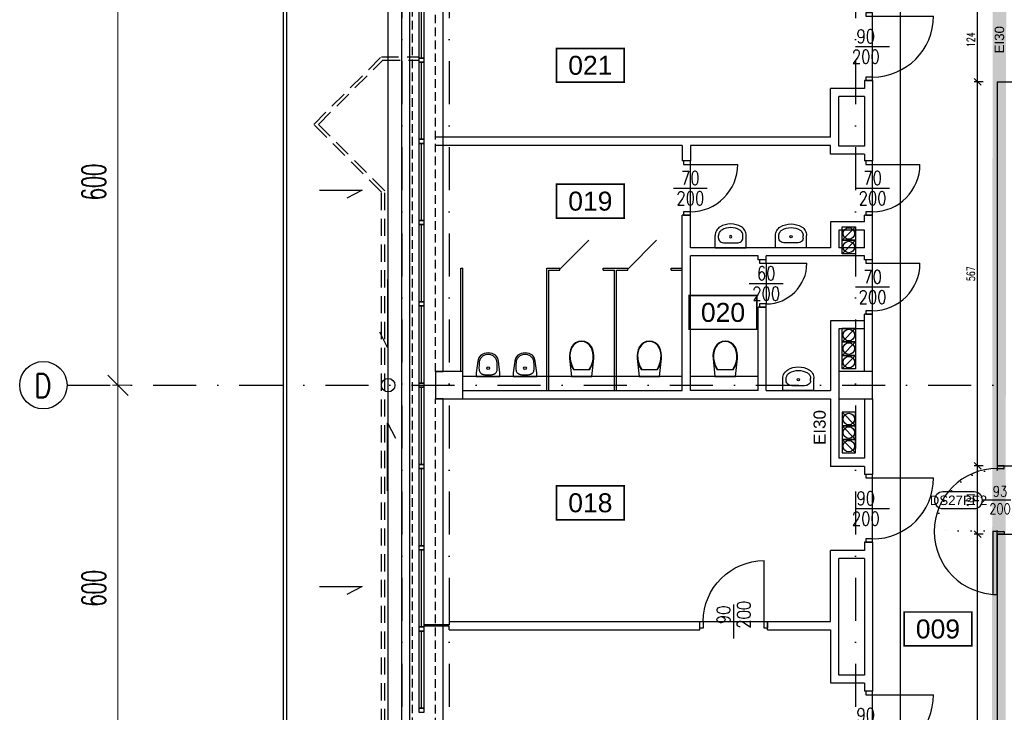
# Model space of a CAD drawing. Header units: centimetres. Extents: x -10702 to 24628, y -4437 to 19798.
# Tile 13 of 92: x 4366 to 5819, y 8117 to 9140. Entities that reach past the tile are written whole.
import ezdxf
from ezdxf.enums import TextEntityAlignment as Align

# ---------------------------------------------------------------- set-up
doc = ezdxf.new("R2010")
doc.units = ezdxf.units.CM
doc.header["$PDMODE"] = 35
doc.header["$PDSIZE"] = 0.1
for name, pattern in [('Kondygnacja  -0_5$0$DIVIDE', [31.75, 12.7, -6.35, 0, -6.35, 0, -6.35]), ('Kondygnacja  -0_5$0$DOT2', [3.175, 0, -3.175]), ('Kondygnacja  -0_5$0$HIDDEN', [9.525, 6.35, -3.175]), ('Osie rzutów$0$DASHDOT2', [12.7, 6.35, -3.175, 0, -3.175])]:
    doc.linetypes.add(name, pattern=pattern)
doc.layers.get('0').update_dxf_attribs({"color": 8})
doc.layers.get('DEFPOINTS').update_dxf_attribs({"color": 8})
for name, color, linetype in [('Kondygnacja  -0_5$0$ARCH_ETAPOWANIE', 8, 'Kondygnacja  -0_5$0$DIVIDE'), ('Kondygnacja  -0_5$0$ARCH_INFO_ETYK_DRZWI', 8, 'Continuous'), ('Kondygnacja  -0_5$0$ARCH_INFO_ETYK_DRZWI_IST', 8, 'Continuous'), ('Kondygnacja  -0_5$0$ARCH_INFO_ODPORNOŚĆ OGNIOWA', 8, 'Continuous'), ('Kondygnacja  -0_5$0$ARCH_MUROWANE_IST', 8, 'Continuous'), ('Kondygnacja  -0_5$0$ARCH_NIEWIDOK_IST', 8, 'Kondygnacja  -0_5$0$HIDDEN'), ('Kondygnacja  -0_5$0$ARCH_OTWORY_WENTYLACJA_IST', 8, 'Continuous'), ('Kondygnacja  -0_5$0$ARCH_WIDOK_IST', 8, 'Continuous'), ('Kondygnacja  -0_5$0$ARCH_WYBURZENIA', 8, 'Kondygnacja  -0_5$0$DOT2'), ('Kondygnacja  -0_5$0$ARCH_WYPOSAŻENIE_SANITARNE_IST', 8, 'Continuous'), ('Kondygnacja  -0_5$0$ARCH_ŚCIANKI_WC_5_IST', 8, 'Continuous'), ('Kondygnacja  -0_5$0$ARCH_ŚLUSARKA_DRZWI', 8, 'Continuous'), ('Kondygnacja  -0_5$0$ARCH_ŚLUSARKA_DRZWI_IST', 8, 'Continuous'), ('Kondygnacja  -0_5$0$ARCH_ŚLUSARKA_OKNA_IST', 8, 'Continuous'), ('Kondygnacja  -0_5$0$ARCH_ŻELBET_IST', 8, 'Continuous'), ('Osie rzutów$0$ARCH_INFO_OSIE_IST', 8, 'Osie rzutów$0$DASHDOT2'), ('Osie rzutów$0$ARCH_INFO_OSIE_OPISY_IST', 8, 'Continuous'), ('Pomieszczenia -05$0$ARCH_INFO_AREA_ETYKIETY_200', 8, 'Continuous')]:
    doc.layers.add(name, color=color, linetype=linetype)
doc.layers.add('Kondygnacja  -0_5$0$ARCH_INFO_WYMIARY', color=8, linetype='Continuous', lineweight=9)
doc.layers.add('Osie rzutów$0$ARCH_INFO_WYMIARY', color=8, linetype='Continuous', lineweight=9)
doc.styles.add('Kondygnacja  -0_5$0$Arial', font='arial.ttf')
doc.styles.add('Kondygnacja  -0_5$0$Romans', font='Romans.shx', dxfattribs={"width": 0.7})
doc.styles.add('Kondygnacja  -0_5$0$ROMANS-50-CM', font='romans.shx', dxfattribs={"width": 0.8, "height": 10})
doc.styles.add('Osie rzutów$0$ROMANS-250-CM', font='romans.shx', dxfattribs={"width": 0.8, "height": 50})
doc.styles.add('Osie rzutów$0$wymiary_cuprum', font='Romans.shx', dxfattribs={"width": 0.6})
doc.styles.add('Pomieszczenia -05$0$Arial', font='arial.ttf')
doc.dimstyles.new('Kondygnacja  -0_5$0$Wymiary 1-100', dxfattribs={"dimtxt": 12, "dimasz": 10, "dimexe": 5, "dimexo": 0, "dimgap": 4, "dimtad": 1, "dimrnd": 0.5, "dimzin": 12, "dimdsep": 46, "dimtxsty": 'Kondygnacja  -0_5$0$Romans', "dimblk": 'Kondygnacja  -0_5$0$_Oblique', "dimcen": 10, "dimdle": 10, "dimclrt": 55, "dimazin": 0, "dimtfac": 1, "dimtmove": 1, "dimatfit": 3, "dimfxl": 0, "dimtolj": 1, "dimtzin": 0, "dimarcsym": 0})
doc.dimstyles.new('Osie rzutów$0$ARCH_ CT', dxfattribs={"dimtxt": 20, "dimasz": 20, "dimexe": 12, "dimexo": 20, "dimgap": 5, "dimtad": 1, "dimdec": 1, "dimrnd": 0.5, "dimzin": 9, "dimdsep": 46, "dimtxsty": 'Osie rzutów$0$wymiary_cuprum', "dimblk": 'Osie rzutów$0$_Oblique', "dimcen": 8, "dimdle": 12, "dimclrd": 256, "dimclre": 256, "dimclrt": 55, "dimadec": 1, "dimazin": 0, "dimtfac": 1, "dimtdec": 1, "dimtmove": 1, "dimatfit": 2, "dimldrblk": 'Osie rzutów$0$_Dot', "dimfxl": 0, "dimtolj": 1, "dimtzin": 0, "dimlwd": -1, "dimlwe": -1, "dimarcsym": 0})

# ---------------------------------------------------------------- blocks, each defined once
blk = doc.blocks.new('Osie rzutów$0$_Oblique')
at = {"color": 0, "linetype": 'ByBlock', "lineweight": -2}
blk.add_line((-0.5, -0.5), (0.5, 0.5), dxfattribs=at)
blk = doc.blocks.new('*D124')
at = {"layer": 'DEFPOINTS', "color": 0}
for p in [(4545, 9200), (4511, 8600), (4545, 8600)]:
    blk.add_point(p, dxfattribs=at)
at = {"layer": 'Osie rzutów$0$ARCH_INFO_WYMIARY'}
for p, q in [((4511, 9208), (4511, 8592)), ((4530, 9200), (4503, 9200)), ((4530, 8600), (4503, 8600))]:
    blk.add_line(p, q, dxfattribs=at)
at = {"layer": 'Osie rzutów$0$ARCH_INFO_WYMIARY', "xscale": 30, "yscale": 30, "zscale": 30}
for p, rotation in [((4511, 9200), 90), ((4511, 8600), 270)]:
    blk.add_blockref('Osie rzutów$0$_Oblique', p, dxfattribs=dict(at, rotation=rotation))
at = {"layer": 'Osie rzutów$0$ARCH_INFO_WYMIARY', "color": 55, "insert": (4475.5, 8900), "char_height": 35, "attachment_point": 5, "rotation": 90, "style": 'Osie rzutów$0$wymiary_cuprum'}
blk.add_mtext('\\A1;600', dxfattribs=at)
blk = doc.blocks.new('Osie rzutów$0$_Dot')
at = {"color": 0, "linetype": 'ByBlock', "lineweight": -2}
blk.add_line((-0.5, 0), (-1, 0), dxfattribs=at)
at = {"color": 0, "linetype": 'ByBlock', "const_width": 0.5}
blk.add_lwpolyline([(-0.25, 0, 1), (0.25, 0, 1)], format="xyb", close=True, dxfattribs=at)
blk = doc.blocks.new('*D125')
at = {"layer": 'DEFPOINTS', "color": 0}
for p in [(4545, 8600), (4511, 8000), (4545, 8000)]:
    blk.add_point(p, dxfattribs=at)
at = {"layer": 'Osie rzutów$0$ARCH_INFO_WYMIARY'}
for p, q in [((4511, 8608), (4511, 7992)), ((4530, 8600), (4503, 8600)), ((4530, 8000), (4503, 8000))]:
    blk.add_line(p, q, dxfattribs=at)
at = {"layer": 'Osie rzutów$0$ARCH_INFO_WYMIARY', "xscale": 30, "yscale": 30, "zscale": 30}
for p, rotation in [((4511, 8600), 90), ((4511, 8000), 270)]:
    blk.add_blockref('Osie rzutów$0$_Oblique', p, dxfattribs=dict(at, rotation=rotation))
at = {"layer": 'Osie rzutów$0$ARCH_INFO_WYMIARY', "color": 55, "insert": (4475.5, 8300), "char_height": 35, "attachment_point": 5, "rotation": 90, "style": 'Osie rzutów$0$wymiary_cuprum'}
blk.add_mtext('\\A1;600', dxfattribs=at)
blk = doc.blocks.new('Kondygnacja  -0_5$0$T-drzwi_prawe-200')
at = {"layer": 'Kondygnacja  -0_5$0$ARCH_INFO_ETYK_DRZWI'}
blk.add_line((0, 0), (60, 0), dxfattribs=at)
blk.add_lwpolyline([(143.7, 17.5), (77.5, 17.5, 1), (77.5, -17.5), (143.7, -17.5, 1)], format="xyb", close=True, dxfattribs=at)
at = {"layer": 'Kondygnacja  -0_5$0$ARCH_INFO_ETYK_DRZWI', "color": 1, "style": 'Kondygnacja  -0_5$0$Arial'}
blk.add_attdef('ADS_DRZWI:ODPORNOŚĆ_OGNIOWA', text='', height=20, rotation=90, dxfattribs=at).set_placement((-25.5, 0.1), align=Align.BOTTOM_CENTER)
at = {"layer": 'Kondygnacja  -0_5$0$ARCH_INFO_ETYK_DRZWI', "style": 'Kondygnacja  -0_5$0$Romans', "width": 0.8}
for tag, p in [('ADS_DRZWI:SZEROKOŚĆ', (20.5, 8)), ('ADS_DRZWI:WYSOKOŚĆ', (20.5, -28))]:
    blk.add_attdef(tag, text='', height=22, dxfattribs=at).set_placement(p, align=Align.CENTER)
at = {"layer": 'Kondygnacja  -0_5$0$ARCH_INFO_ETYK_DRZWI', "style": 'Kondygnacja  -0_5$0$Arial'}
blk.add_attdef('ADS_DRZWI:SYMBOL', text='', height=20, dxfattribs=at).set_placement((110.7, 0), align=Align.MIDDLE)
blk = doc.blocks.new('Kondygnacja  -0_5$0$T-drzwi_lewe-200')
at = {"layer": 'Kondygnacja  -0_5$0$ARCH_INFO_ETYK_DRZWI'}
blk.add_line((0, 0), (-60, 0), dxfattribs=at)
blk.add_lwpolyline([(-77.5, 17.5), (-143.7, 17.5, 1), (-143.7, -17.5), (-77.5, -17.5, 1)], format="xyb", close=True, dxfattribs=at)
at = {"layer": 'Kondygnacja  -0_5$0$ARCH_INFO_ETYK_DRZWI', "color": 1, "style": 'Kondygnacja  -0_5$0$Arial'}
blk.add_attdef('ADS_DRZWI:ODPORNOŚĆ_OGNIOWA', text='', height=20, rotation=90, dxfattribs=at).set_placement((56.4, 0.1), align=Align.BOTTOM_CENTER)
at = {"layer": 'Kondygnacja  -0_5$0$ARCH_INFO_ETYK_DRZWI', "style": 'Kondygnacja  -0_5$0$Romans', "width": 0.8}
for tag, p in [('ADS_DRZWI:SZEROKOŚĆ', (-23, 7.9)), ('ADS_DRZWI:WYSOKOŚĆ', (-23, -29))]:
    blk.add_attdef(tag, text='', height=22, dxfattribs=at).set_placement(p, align=Align.CENTER)
at = {"layer": 'Kondygnacja  -0_5$0$ARCH_INFO_ETYK_DRZWI', "style": 'Kondygnacja  -0_5$0$Arial'}
blk.add_attdef('ADS_DRZWI:SYMBOL', text='', height=20, dxfattribs=at).set_placement((-110.6, 0), align=Align.MIDDLE)
blk = doc.blocks.new('Kondygnacja  -0_5$0$_Oblique')
at = {"color": 0, "linetype": 'ByBlock', "lineweight": -2}
blk.add_line((-0.5, -0.5), (0.5, 0.5), dxfattribs=at)
blk = doc.blocks.new('*D237')
at = {"layer": 'DEFPOINTS', "color": 0}
for p in [(5625, 10754), (5666.4, 10754), (5625, 7537)]:
    blk.add_point(p, dxfattribs=at)
at = {"layer": 'Kondygnacja  -0_5$0$ARCH_INFO_WYMIARY', "color": 0, "lineweight": -2}
for p, q in [((5666.4, 7527), (5666.4, 10764)), ((5658.4, 10754), (5671.4, 10754)), ((5658.4, 7537), (5671.4, 7537))]:
    blk.add_line(p, q, dxfattribs=at)
at = {"layer": 'Kondygnacja  -0_5$0$ARCH_INFO_WYMIARY', "color": 0, "lineweight": -2, "xscale": 10, "yscale": 10, "zscale": 10}
for p, rotation in [((5666.4, 10754), 90), ((5666.4, 7537), 270)]:
    blk.add_blockref('Kondygnacja  -0_5$0$_Oblique', p, dxfattribs=dict(at, rotation=rotation))
at = {"layer": 'Kondygnacja  -0_5$0$ARCH_INFO_WYMIARY', "color": 55, "insert": (5654.4, 9299.4), "char_height": 12, "attachment_point": 5, "rotation": 90, "style": 'Kondygnacja  -0_5$0$Romans'}
blk.add_mtext('\\A1;3217', dxfattribs=at)
blk = doc.blocks.new('*D197')
at = {"layer": 'DEFPOINTS', "color": 0}
for p in [(5780.1, 8380), (5809, 8380), (5809, 6409.5)]:
    blk.add_point(p, dxfattribs=at)
at = {"layer": 'Kondygnacja  -0_5$0$ARCH_INFO_WYMIARY', "color": 0, "lineweight": -2}
for p, q in [((5780.1, 6399.5), (5780.1, 8390)), ((5788.1, 8380), (5775.1, 8380)), ((5788.1, 6409.5), (5775.1, 6409.5))]:
    blk.add_line(p, q, dxfattribs=at)
at = {"layer": 'Kondygnacja  -0_5$0$ARCH_INFO_WYMIARY', "color": 0, "lineweight": -2, "xscale": 10, "yscale": 10, "zscale": 10}
for p, rotation in [((5780.1, 8380), 90), ((5780.1, 6409.5), 270)]:
    blk.add_blockref('Kondygnacja  -0_5$0$_Oblique', p, dxfattribs=dict(at, rotation=rotation))
at = {"layer": 'Kondygnacja  -0_5$0$ARCH_INFO_WYMIARY', "color": 55, "insert": (5770.1, 7250), "char_height": 12, "attachment_point": 5, "rotation": 90, "style": 'Kondygnacja  -0_5$0$Romans'}
blk.add_mtext('\\A1;1970.5', dxfattribs=at)
blk = doc.blocks.new('*D198')
at = {"layer": 'DEFPOINTS', "color": 0}
for p in [(5780.1, 8481), (5816, 8481), (5809, 8380)]:
    blk.add_point(p, dxfattribs=at)
at = {"layer": 'Kondygnacja  -0_5$0$ARCH_INFO_WYMIARY', "color": 0, "lineweight": -2}
for p, q in [((5780.1, 8370), (5780.1, 8491)), ((5788.1, 8481), (5775.1, 8481)), ((5788.1, 8380), (5775.1, 8380))]:
    blk.add_line(p, q, dxfattribs=at)
at = {"layer": 'Kondygnacja  -0_5$0$ARCH_INFO_WYMIARY', "color": 0, "lineweight": -2, "xscale": 10, "yscale": 10, "zscale": 10}
for p, rotation in [((5780.1, 8481), 90), ((5780.1, 8380), 270)]:
    blk.add_blockref('Kondygnacja  -0_5$0$_Oblique', p, dxfattribs=dict(at, rotation=rotation))
at = {"layer": 'Kondygnacja  -0_5$0$ARCH_INFO_WYMIARY', "color": 55, "insert": (5770.1, 8430.5), "char_height": 12, "attachment_point": 5, "rotation": 90, "style": 'Kondygnacja  -0_5$0$Romans'}
blk.add_mtext('\\A1;101', dxfattribs=at)
blk = doc.blocks.new('*D256')
at = {"layer": 'DEFPOINTS', "color": 0}
for p in [(5780.1, 9048), (5809, 9048), (5816, 8481)]:
    blk.add_point(p, dxfattribs=at)
at = {"layer": 'Kondygnacja  -0_5$0$ARCH_INFO_WYMIARY', "color": 0, "lineweight": -2}
for p, q in [((5780.1, 8471), (5780.1, 9058)), ((5788.1, 9048), (5775.1, 9048)), ((5788.1, 8481), (5775.1, 8481))]:
    blk.add_line(p, q, dxfattribs=at)
at = {"layer": 'Kondygnacja  -0_5$0$ARCH_INFO_WYMIARY', "color": 0, "lineweight": -2, "xscale": 10, "yscale": 10, "zscale": 10}
for p, rotation in [((5780.1, 9048), 90), ((5780.1, 8481), 270)]:
    blk.add_blockref('Kondygnacja  -0_5$0$_Oblique', p, dxfattribs=dict(at, rotation=rotation))
at = {"layer": 'Kondygnacja  -0_5$0$ARCH_INFO_WYMIARY', "color": 55, "insert": (5770.1, 8764.5), "char_height": 12, "attachment_point": 5, "rotation": 90, "style": 'Kondygnacja  -0_5$0$Romans'}
blk.add_mtext('\\A1;567', dxfattribs=at)
blk = doc.blocks.new('*D257')
at = {"layer": 'DEFPOINTS', "color": 0}
for p in [(5780.1, 9172), (5809, 9172), (5809, 9048)]:
    blk.add_point(p, dxfattribs=at)
at = {"layer": 'Kondygnacja  -0_5$0$ARCH_INFO_WYMIARY', "color": 0, "lineweight": -2}
for p, q in [((5788.1, 9172), (5775.1, 9172)), ((5780.1, 9038), (5780.1, 9182)), ((5788.1, 9048), (5775.1, 9048))]:
    blk.add_line(p, q, dxfattribs=at)
at = {"layer": 'Kondygnacja  -0_5$0$ARCH_INFO_WYMIARY', "color": 0, "lineweight": -2, "xscale": 10, "yscale": 10, "zscale": 10}
for p, rotation in [((5780.1, 9172), 90), ((5780.1, 9048), 270)]:
    blk.add_blockref('Kondygnacja  -0_5$0$_Oblique', p, dxfattribs=dict(at, rotation=rotation))
at = {"layer": 'Kondygnacja  -0_5$0$ARCH_INFO_WYMIARY', "color": 55, "insert": (5770.1, 9110), "char_height": 12, "attachment_point": 5, "rotation": 90, "style": 'Kondygnacja  -0_5$0$Romans'}
blk.add_mtext('\\A1;124', dxfattribs=at)
blk = doc.blocks.new('Kondygnacja  -0_5$0$DRZWI90')
blk.add_line((-45, 0), (-45, 90))
at = {"lineweight": -3}
for p, q in [((0, -25), (0, 25)), ((45, 0), (-45, 0))]:
    blk.add_line(p, q, dxfattribs=at)
for points in [[(-50, -10), (-45, -10), (-45, 0), (-50, 0)], [(45, -10), (50, -10), (50, 0), (45, 0)]]:
    blk.add_lwpolyline(points, close=True, dxfattribs=at)
blk.add_arc((-45, 0), 90, 0, 90, dxfattribs=at)
blk = doc.blocks.new('Kondygnacja  -0_5$0$DRZWI70')
blk.add_line((-35, 0), (-35, 70))
at = {"lineweight": -3}
for p, q in [((0, -25), (0, 25)), ((35, 0), (-35, 0))]:
    blk.add_line(p, q, dxfattribs=at)
for points in [[(-40, -10), (-35, -10), (-35, 0), (-40, 0)], [(35, -10), (40, -10), (40, 0), (35, 0)]]:
    blk.add_lwpolyline(points, close=True, dxfattribs=at)
blk.add_arc((-35, 0), 70, 0, 90, dxfattribs=at)
blk = doc.blocks.new('Kondygnacja  -0_5$0$kibel wiszący')
at = {"ltscale": 0.3}
for p, q in [((-12.3, 46.8), (-15, 43)), ((-11.8, 46.2), (-14.2, 42.6)), ((-8.8, 49.7), (-12.3, 46.8)), ((-8.4, 49), (-11.8, 46.2)), ((-4.6, 51.6), (-8.8, 49.7)), ((-4.4, 50.8), (-8.4, 49)), ((0, 52.2), (-4.6, 51.6)), ((0, 51.4), (-4.4, 50.8)), ((4.6, 51.6), (0, 52.2)), ((4.4, 50.8), (0, 51.4)), ((8.4, 49), (4.4, 50.8)), ((8.8, 49.7), (4.6, 51.6)), ((11.8, 46.2), (8.4, 49)), ((12.3, 46.8), (8.8, 49.7)), ((14.2, 42.6), (11.8, 46.2)), ((15, 43), (12.3, 46.8)), ((-17.6, 34.9), (-18.1, 30.7)), ((-18.1, 30.7), (-17.9, 26.5)), ((-16.6, 39), (-17.6, 34.9)), ((-16.8, 34.8), (-17.3, 30.7)), ((-17.3, 30.7), (-17.1, 26.6)), ((-15.8, 38.8), (-16.8, 34.8)), ((-15, 43), (-16.6, 39)), ((-14.2, 42.6), (-15.8, 38.8)), ((15.8, 38.8), (14.2, 42.6)), ((16.6, 39), (15, 43)), ((16.8, 34.8), (15.8, 38.8)), ((17.6, 34.9), (16.6, 39)), ((17.3, 30.7), (16.8, 34.8)), ((17.1, 26.6), (17.3, 30.7)), ((18.1, 30.7), (17.6, 34.9)), ((17.9, 26.5), (18.1, 30.7)), ((-17.9, 26.5), (-17.2, 22.2)), ((-17.9, 26.5), (-15.1, 0)), ((-17.2, 22.2), (-16, 18.1)), ((-17.1, 26.6), (-16.4, 22.3)), ((-16.4, 22.3), (-15.1, 18.1)), ((-16, 18.1), (-14.3, 14.1)), ((-15.1, 18.1), (-13.4, 14.1)), ((13.4, 14.1), (15.2, 18.1)), ((14.3, 14.1), (16, 18.1)), ((15.1, 0), (17.9, 26.5)), ((15.2, 18.1), (16.4, 22.3)), ((16, 18.1), (17.2, 22.2)), ((16.4, 22.3), (17.1, 26.6)), ((17.2, 22.2), (17.9, 26.5)), ((-14.3, 14.1), (-12.2, 10.3)), ((-13.4, 14.1), (-11.3, 10.3)), ((-12.2, 10.3), (12.2, 10.3)), ((11.3, 10.3), (13.4, 14.1)), ((12.2, 10.3), (14.3, 14.1))]:
    blk.add_line(p, q, dxfattribs=at)
at = {"ltscale": 3}
blk.add_line((-15.1, 0), (15.1, 0), dxfattribs=at)
blk = doc.blocks.new('Kondygnacja  -0_5$0$KLM_Poziom_0$0$M_BATH_TOIL_3D URINAL - BOWL_P')
at = {"color": 0, "linetype": 'ByBlock', "lineweight": -2}
blk.add_lwpolyline([(0, -17.5), (5, -17.5), (22.4, -15.2), (27.1, -14.1), (31.3, -10.8), (34, -5.9), (35, 0), (34, 5.9), (31.3, 10.8), (27.1, 14.1), (22.4, 15.2), (5, 17.5), (0, 17.5)], close=True, dxfattribs=at)
blk.add_lwpolyline([(21.8, -13.1, 0.041948), (24, -12.5, 0.055141), (26.3, -11.3, 0.048624), (28.5, -9.5, 0.049619), (30.2, -7.5, 0.049556), (31.5, -5.2, 0.049867), (32.2, -2.6, 0.049959), (32.5, 0, 0.049959), (32.2, 2.6, 0.049867), (31.5, 5.2, 0.049556), (30.2, 7.5, 0.049619), (28.5, 9.5, 0.048624), (26.3, 11.3, 0.055141), (24, 12.5, 0.041948), (21.8, 13.1, 0.011975), (13.8, 13.5, 0.042106), (10, 13.4, 0.066431), (7.8, 12.9, 0.050995), (5.8, 11.9, 0.080215), (4.8, 11, 0.019094), (4.2, 10.2, 0.027547), (3.9, 9.6, 0.030792), (3.4, 8.7, 0.020957), (2.9, 7.2, 0.047941), (2.5, 4.8, 0.023967), (2.2, 0, 0.023967), (2.5, -4.8, 0.047941), (2.9, -7.2, 0.020957), (3.4, -8.7, 0.030792), (3.9, -9.6, 0.027547), (4.2, -10.2, 0.019094), (4.8, -11, 0.080215), (5.8, -11.9, 0.050995), (7.8, -12.9, 0.066431), (10, -13.4, 0.042106), (13.8, -13.5, 0.011975)], format="xyb", close=True, dxfattribs=at)
blk.add_circle((12.1, 0), 2, dxfattribs=at)
at = {"layer": 'DEFPOINTS', "color": 0, "linetype": 'ByBlock', "lineweight": -2}
for p in [(0, 38.1), (0, -38.1)]:
    blk.add_point(p, dxfattribs=at)
blk = doc.blocks.new('Kondygnacja  -0_5$0$DRZWI60')
at = {"color": 0}
blk.add_line((-30, 0), (-30, 60), dxfattribs=at)
at = {"color": 0, "lineweight": -3}
for p, q in [((0, -25), (0, 25)), ((-30, 0), (30, 0))]:
    blk.add_line(p, q, dxfattribs=at)
for points in [[(-35, -10), (-30, -10), (-30, 0), (-35, 0)], [(30, -10), (35, -10), (35, 0), (30, 0)]]:
    blk.add_lwpolyline(points, close=True, dxfattribs=at)
blk.add_arc((-30, 0), 60, 0, 90, dxfattribs=at)
blk = doc.blocks.new('Kondygnacja  -0_5$0$umywalka')
at = {"ltscale": 0.3}
for p, q in [((0, -23), (0, 23)), ((0, 23), (17.8, 23)), ((14.3, 18), (17.8, 18)), ((7.2, -9.1), (7.2, 9.1)), ((7.2, 9.1), (7.2, 9.1)), ((0, -23), (17.8, -23)), ((14.3, -18), (17.8, -18))]:
    blk.add_line(p, q, dxfattribs=at)
for points in [[(7.2, 9.1), (7.3, 10.8), (7.7, 12.5), (8.4, 14), (9.3, 15.4), (10.3, 16.5), (11.5, 17.3), (12.9, 17.8), (14.3, 18)], [(17.8, 23), (19.8, 22.9), (21.7, 22.5), (23.6, 21.9), (25.4, 21), (27, 20), (28.4, 18.7), (29.7, 17.3), (30.8, 15.7)], [(17.8, 18), (19.1, 17.9), (20.3, 17.7), (21.5, 17.3), (22.6, 16.7), (23.7, 16.1), (24.6, 15.3), (25.4, 14.4), (26.1, 13.3)], [(30.8, 15.7), (32.6, 12), (33.9, 8.1), (34.7, 4.1), (35, 0), (34.7, -4.1), (33.9, -8.1), (32.6, -12), (30.8, -15.7)], [(26.1, 13.3), (27.7, 10.2), (28.8, 6.9), (29.5, 3.5), (29.7, 0), (29.5, -3.5), (28.8, -6.9), (27.7, -10.2), (26.1, -13.3)], [(14.3, -18), (12.9, -17.8), (11.5, -17.3), (10.3, -16.5), (9.3, -15.4), (8.4, -14), (7.7, -12.5), (7.3, -10.8), (7.2, -9.1)], [(26.1, -13.3), (25.4, -14.4), (24.6, -15.3), (23.7, -16.1), (22.6, -16.7), (21.5, -17.3), (20.3, -17.7), (19.1, -17.9), (17.8, -18)], [(30.8, -15.7), (29.7, -17.3), (28.4, -18.7), (27, -20), (25.4, -21), (23.6, -21.9), (21.7, -22.5), (19.8, -22.9), (17.8, -23)]]:
    blk.add_lwpolyline(points, dxfattribs=at)
blk.add_circle((16.1, 0), 1.75, dxfattribs=at)
blk = doc.blocks.new('Pomieszczenia -05$0$etykieta_numer')
at = {"color": 0, "linetype": 'ByBlock', "const_width": 2.44}
blk.add_lwpolyline([(-50, -50), (-50, 0), (50, 0), (50, -50)], close=True, dxfattribs=at)
at = {"color": 0, "linetype": 'ByBlock', "style": 'Pomieszczenia -05$0$Arial'}
blk.add_attdef('AECAREA:NUMBER', text='', height=28, dxfattribs=at).set_placement((0, -25), align=Align.MIDDLE)
blk = doc.blocks.new('Osie rzutów')
at = {"layer": 'Osie rzutów$0$ARCH_INFO_OSIE_IST', "ltscale": 10}
for p, q in [((4930, 12510), (4930, 4623.26)), ((5000, 12510), (5000, 4512.32)), ((5600, 12510), (5600, 4512.32)), ((4436.04, 8600), (15156.54, 8600))]:
    blk.add_line(p, q, dxfattribs=at)
at = {"layer": 'Osie rzutów$0$ARCH_INFO_OSIE_OPISY_IST'}
blk.add_circle((4401.04, 8600), 35, dxfattribs=at)
at = {"layer": 'Osie rzutów$0$ARCH_INFO_OSIE_OPISY_IST', "style": 'Osie rzutów$0$ROMANS-250-CM', "width": 0.8}
blk.add_text('D', height=35, dxfattribs=at).set_placement((4387.76, 8581.57))
at = {"layer": 'Osie rzutów$0$ARCH_INFO_WYMIARY'}
for base, p1, p2, picture, middle in [((4511.04, 8600), (4544.98, 9200), (4544.98, 8600), '*D124', (4475.54, 8900)), ((4511.04, 8000), (4544.98, 8600), (4544.98, 8000), '*D125', (4475.54, 8300))]:
    dim = blk.add_linear_dim(base=base, p1=p1, p2=p2, angle=270, dimstyle='Osie rzutów$0$ARCH_ CT', override={"dimtxt": 35, "dimasz": 30, "dimexe": 8, "dimexo": 15, "dimgap": 18, "dimdle": 8}, dxfattribs=at)
    dim.commit()
    dim.dimension.update_dxf_attribs({"geometry": picture, "text_midpoint": middle})

msp = doc.modelspace()

# ---------------------------------------------------------------- linework, layer by layer
at = {"layer": 'Kondygnacja  -0_5$0$ARCH_ETAPOWANIE', "ltscale": 10, "const_width": 20, "elevation": 300}
msp.add_lwpolyline([(4946, 3931), (4946, 5443), (5613, 5443), (5613, 5586), (5809, 5586), (5815, 12220), (6212, 12220), (6212, 13458.874), (6172, 13458.874), (6171.997, 14762.582), (4925, 14762.019), (4925, 14762.019), (8839.196, 14763.787)], dxfattribs=at)
at = {"layer": 'Kondygnacja  -0_5$0$ARCH_MUROWANE_IST', "ltscale": 4}
for p, q in [((5613, 9050), (5613, 9038)), ((5625, 9050), (5613, 9050)), ((5625, 9050), (5625, 8931)), ((5625, 9050), (5625, 8931)), ((5809, 9048), (5840, 9048)), ((5809, 9048), (5809, 8481)), ((5563, 8966), (5563, 9038)), ((5613, 9038), (5563, 9038)), ((5575, 8953), (5575, 9026)), ((5613, 9026), (5575, 9026)), ((5613, 9026), (5613, 8953)), ((5563, 8966), (4980, 8966)), ((5344, 8954), (4980, 8954)), ((5344, 8954), (5344, 8931)), ((5563, 8954), (5356, 8954)), ((5356, 8954), (5356, 8931)), ((5563, 8941), (5563, 8954)), ((5613, 8941), (5563, 8941)), ((5613, 8953), (5575, 8953)), ((5613, 8941), (5613, 8931)), ((5356, 8931), (5344, 8931)), ((5625, 8931), (5613, 8931)), ((5344, 8592), (5344, 8851)), ((5356, 8851), (5344, 8851)), ((5356, 8803), (5356, 8851)), ((5563, 8841), (5563, 8803)), ((5613, 8841), (5563, 8841)), ((5613, 8841), (5613, 8851)), ((5625, 8851), (5613, 8851)), ((5625, 8785), (5625, 8851)), ((5613, 8829), (5575, 8829)), ((5575, 8829), (5575, 8803)), ((5613, 8803), (5613, 8829)), ((5563, 8803), (5356, 8803)), ((5613, 8803), (5575, 8803)), ((5356, 8592), (5356, 8791)), ((5456, 8791), (5356, 8791)), ((5456, 8785), (5456, 8791)), ((5468, 8785), (5456, 8785)), ((5613, 8791), (5468, 8791)), ((5468, 8785), (5468, 8791)), ((5613, 8785), (5613, 8791)), ((5625, 8785), (5613, 8785)), ((5456, 8592), (5456, 8715)), ((5468, 8715), (5456, 8715)), ((5468, 8592), (5468, 8715)), ((5563, 8695), (5563, 8592)), ((5613, 8695), (5563, 8695)), ((5613, 8620), (5613, 8705)), ((5625, 8705), (5613, 8705)), ((5625, 8620), (5625, 8705)), ((5613, 8683), (5575, 8683)), ((5575, 8683), (5575, 8492)), ((5020, 8592), (5344, 8592)), ((5456, 8592), (5356, 8592)), ((5468, 8592), (5563, 8592)), ((5020, 8580), (5563, 8580)), ((5563, 8580), (5563, 8480)), ((5613, 8580), (5613, 8492)), ((5625, 8580), (5625, 8468)), ((5625, 8580), (5625, 8468)), ((5613, 8492), (5575, 8492)), ((5613, 8480), (5563, 8480)), ((5613, 8480), (5613, 8468)), ((5809, 8481), (5840, 8481)), ((5625, 8468), (5613, 8468)), ((5809, 8380), (5840, 8380)), ((5809, 8380), (5809, 6409.5)), ((5625, 8368), (5613, 8368)), ((5613, 8368), (5613, 8356)), ((5625, 8368), (5625, 8148)), ((5563, 8251), (5563, 8356)), ((5613, 8356), (5563, 8356)), ((5575, 8172), (5575, 8344)), ((5613, 8344), (5575, 8344)), ((5613, 8344), (5613, 8172)), ((5000, 8246), (4963, 8246)), ((5000, 8244), (4963, 8244)), ((5000, 8251), (5370, 8251)), ((5000, 8251), (5000, 8246)), ((5000, 8239), (5000, 8244)), ((5370, 8239), (5370, 8251)), ((5470, 8251), (5563, 8251)), ((5470, 8239), (5470, 8251)), ((5000, 8239), (5370, 8239)), ((5470, 8239), (5563, 8239)), ((5563, 8239), (5563, 8161.117)), ((5613, 8172), (5575, 8172)), ((5613, 8160), (5563, 8160)), ((5613, 8160), (5613, 8148)), ((5625, 8148), (5613, 8148))]:
    msp.add_line(p, q, dxfattribs=at)
at = {"layer": 'Kondygnacja  -0_5$0$ARCH_NIEWIDOK_IST', "ltscale": 2}
for p, q in [((4946, 5620), (4946, 9686.829)), ((4980, 8620), (4980, 9180)), ((4980, 8020), (4980, 8580))]:
    msp.add_line(p, q, dxfattribs=at)
at = {"layer": 'Kondygnacja  -0_5$0$ARCH_NIEWIDOK_IST', "ltscale": 4}
for points in [[(4900, 5620), (4900, 8885), (4800, 8985), (4900, 9085), (4955, 9085)], [(4904.998, 5620), (4905, 8887.071), (4807.071, 8985), (4902.071, 9080), (4955, 9080)]]:
    msp.add_lwpolyline(points, dxfattribs=at)
at = {"layer": 'Kondygnacja  -0_5$0$ARCH_OTWORY_WENTYLACJA_IST'}
for p, q in [((5600, 8834), (5580, 8814)), ((5600, 8814), (5580, 8794)), ((5600, 8684), (5580, 8664)), ((5600, 8664), (5580, 8644)), ((5600, 8644), (5580, 8624)), ((5600, 8540), (5580, 8560)), ((5600, 8520), (5580, 8540)), ((5600, 8500), (5580, 8520))]:
    msp.add_line(p, q, dxfattribs=at)
for points in [[(5600, 8814), (5580, 8814), (5580, 8834), (5600, 8834)], [(5600, 8794), (5580, 8794), (5580, 8814), (5600, 8814)], [(5600, 8664), (5580, 8664), (5580, 8684), (5600, 8684)], [(5600, 8644), (5580, 8644), (5580, 8664), (5600, 8664)], [(5600, 8624), (5580, 8624), (5580, 8644), (5600, 8644)], [(5600, 8560), (5580, 8560), (5580, 8540), (5600, 8540)], [(5600, 8540), (5580, 8540), (5580, 8520), (5600, 8520)], [(5600, 8520), (5580, 8520), (5580, 8500), (5600, 8500)]]:
    msp.add_lwpolyline(points, close=True, dxfattribs=at)
for centre in [(5590, 8824), (5590, 8804), (5590, 8674), (5590, 8654), (5590, 8634), (5590, 8550), (5590, 8530), (5590, 8510)]:
    msp.add_circle(centre, 8.5, dxfattribs=at)
at = {"layer": 'Kondygnacja  -0_5$0$ARCH_WIDOK_IST'}
for p, q in [((4755, 11210), (4755, 5568)), ((4760, 11215), (4760, 5578)), ((4910, 5578), (4910, 9560)), ((4930, 5577.609), (4930, 9560)), ((4808.509, 8887.805), (4871.533, 8887.805)), ((4871.533, 8887.805), (4849.045, 8876.19)), ((4909.057, 8755.831), (4909.057, 8655.831)), ((4909.057, 8655.831), (4897.442, 8678.32)), ((5344, 8613), (5020, 8613)), ((5456, 8613), (5356, 8613)), ((4909.057, 8444.169), (4909.057, 8544.169)), ((4909.057, 8544.169), (4920.672, 8521.68)), ((4808.509, 8302.53), (4871.533, 8302.53)), ((4871.533, 8302.53), (4849.045, 8290.915))]:
    msp.add_line(p, q, dxfattribs=at)
for points in [[(4946, 5620), (4942, 5620), (4942, 9686.829)], [(4980, 8620), (4991, 8620), (4991, 9180), (4980, 9180)], [(4980, 8020), (4991, 8020), (4991, 8580), (4980, 8580)]]:
    msp.add_lwpolyline(points, dxfattribs=at)
msp.add_circle((4910, 8600), 10, dxfattribs=at)
at = {"layer": 'Kondygnacja  -0_5$0$ARCH_WYBURZENIA', "ltscale": 6}
msp.add_line((5809, 8385), (5719, 8385), dxfattribs=at)
for points in [[(5819, 8475), (5819, 8481), (5809, 8481), (5809, 8475)], [(5819, 8380), (5819, 8385), (5809, 8385), (5809, 8380)]]:
    msp.add_lwpolyline(points, close=True, dxfattribs=at)
msp.add_arc((5809, 8385), 90, 90, 180, dxfattribs=at)
at = {"layer": 'Kondygnacja  -0_5$0$ARCH_ŚCIANKI_WC_5_IST'}
for p, q in [((5163.5, 8771.5), (5205.926, 8813.926)), ((5263.5, 8771.5), (5305.926, 8813.926)), ((5017, 8620), (5017, 8773)), ((5017, 8773), (5020, 8773)), ((5020, 8620), (5020, 8773)), ((5144, 8592), (5144, 8773)), ((5144, 8773), (5163.5, 8773)), ((5147, 8592), (5147, 8770)), ((5147, 8770), (5163.5, 8770)), ((5163.5, 8770), (5163.5, 8773)), ((5227.5, 8770), (5227.5, 8773)), ((5227.5, 8773), (5247, 8773)), ((5227.5, 8770), (5244, 8770)), ((5244, 8773), (5263.5, 8773)), ((5244, 8592), (5244, 8770)), ((5247, 8773), (5247, 8773)), ((5247, 8592), (5247, 8770)), ((5247, 8770), (5263.5, 8770)), ((5263.5, 8770), (5263.5, 8773)), ((5327.5, 8770), (5327.5, 8773)), ((5327.5, 8773), (5344, 8773)), ((5327.5, 8770), (5344, 8770))]:
    msp.add_line(p, q, dxfattribs=at)
at = {"layer": 'Kondygnacja  -0_5$0$ARCH_ŚLUSARKA_DRZWI', "linetype": 'Continuous', "lineweight": -3}
for points in [[(5819.1, 8477), (5819.1, 8481), (5809, 8481), (5809, 8477)], [(5809, 8384), (5802.7, 8384), (5802.7, 8291), (5809, 8291)], [(5819.1, 8384), (5819.1, 8380), (5809, 8380), (5809, 8384)]]:
    msp.add_lwpolyline(points, close=True, dxfattribs=at)
msp.add_arc((5809, 8384), 93, 90, 270, dxfattribs=at)
at = {"layer": 'Kondygnacja  -0_5$0$ARCH_ŚLUSARKA_OKNA_IST'}
for p, q in [((4959, 9083), (4959, 9197)), ((4959, 8963), (4959, 9077)), ((4959, 8843), (4959, 8957)), ((4959, 8723), (4959, 8837)), ((4959, 8603), (4959, 8717)), ((4959, 8483), (4959, 8597)), ((4959, 8363), (4959, 8477)), ((4959, 8243), (4959, 8357)), ((4959, 8123), (4959, 8237))]:
    msp.add_line(p, q, dxfattribs=at)
for points in [[(4963, 9083), (4963, 9197), (4955, 9197), (4955, 9083)], [(4963, 9077), (4963, 9083), (4955, 9083), (4955, 9077)], [(4963, 8963), (4963, 9077), (4955, 9077), (4955, 8963)], [(4963, 8957), (4963, 8963), (4955, 8963), (4955, 8957)], [(4963, 8843), (4963, 8957), (4955, 8957), (4955, 8843)], [(4963, 8837), (4963, 8843), (4955, 8843), (4955, 8837)], [(4963, 8723), (4963, 8837), (4955, 8837), (4955, 8723)], [(4963, 8717), (4963, 8723), (4955, 8723), (4955, 8717)], [(4963, 8603), (4963, 8717), (4955, 8717), (4955, 8603)], [(4963, 8597), (4963, 8603), (4955, 8603), (4955, 8597)], [(4963, 8483), (4963, 8597), (4955, 8597), (4955, 8483)], [(4963, 8477), (4963, 8483), (4955, 8483), (4955, 8477)], [(4963, 8363), (4963, 8477), (4955, 8477), (4955, 8363)], [(4963, 8357), (4963, 8363), (4955, 8363), (4955, 8357)], [(4963, 8243), (4963, 8357), (4955, 8357), (4955, 8243)], [(4963, 8237), (4963, 8243), (4955, 8243), (4955, 8237)], [(4963, 8123), (4963, 8237), (4955, 8237), (4955, 8123)], [(4963, 8117), (4963, 8123), (4955, 8123), (4955, 8117)]]:
    msp.add_lwpolyline(points, close=True, dxfattribs=at)
at = {"layer": 'Kondygnacja  -0_5$0$ARCH_ŻELBET_IST', "ltscale": 4}
for points in [[(4980, 8580), (5020, 8580), (5020, 8620), (4980, 8620)], [(5575, 8580), (5625, 8580), (5625, 8620), (5575, 8620)]]:
    msp.add_lwpolyline(points, close=True, dxfattribs=at)

# ---------------------------------------------------------------- block references
at = {"layer": 'Kondygnacja  -0_5$0$ARCH_INFO_ETYK_DRZWI', "linetype": 'Continuous', "lineweight": -3, "yscale": 0.7, "zscale": 0.7}
for name, p, xscale, values in [('Kondygnacja  -0_5$0$T-drzwi_prawe-200', (5841.238, 9110), 0.7, {'ADS_DRZWI:ODPORNOŚĆ_OGNIOWA': 'EI30', 'ADS_DRZWI:SZEROKOŚĆ': '107', 'ADS_DRZWI:SYMBOL': 'DA31F1', 'ADS_DRZWI:WYSOKOŚĆ': '200'}), ('Kondygnacja  -0_5$0$T-drzwi_lewe-200', (5829.222, 8430.034), 0.6999999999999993, {'ADS_DRZWI:SYMBOL': 'DS27PF2', 'ADS_DRZWI:SZEROKOŚĆ': '93', 'ADS_DRZWI:ODPORNOŚĆ_OGNIOWA': 'EI 60', 'ADS_DRZWI:WYSOKOŚĆ': '200'})]:
    msp.add_blockref(name, p, dxfattribs=dict(at, xscale=xscale)).add_auto_attribs(values)
at = {"layer": 'Kondygnacja  -0_5$0$ARCH_WYPOSAŻENIE_SANITARNE_IST', "xscale": -1, "rotation": 270}
msp.add_blockref('Kondygnacja  -0_5$0$umywalka', (5415.595, 8803), dxfattribs=at)
at = {"layer": 'Kondygnacja  -0_5$0$ARCH_WYPOSAŻENIE_SANITARNE_IST', "rotation": 90}
for name, p in [('Kondygnacja  -0_5$0$umywalka', (5504.595, 8803)), ('Kondygnacja  -0_5$0$KLM_Poziom_0$0$M_BATH_TOIL_3D URINAL - BOWL_P', (5057.5, 8613)), ('Kondygnacja  -0_5$0$KLM_Poziom_0$0$M_BATH_TOIL_3D URINAL - BOWL_P', (5111.97, 8613)), ('Kondygnacja  -0_5$0$umywalka', (5515.5, 8592))]:
    msp.add_blockref(name, p, dxfattribs=at)
at = {"layer": 'Kondygnacja  -0_5$0$ARCH_WYPOSAŻENIE_SANITARNE_IST'}
for p in [(5195.5, 8613), (5295.5, 8613), (5407.5, 8613)]:
    msp.add_blockref('Kondygnacja  -0_5$0$kibel wiszący', p, dxfattribs=at)
at = {"layer": 'Kondygnacja  -0_5$0$ARCH_ŚLUSARKA_DRZWI_IST', "rotation": 270}
for name, p in [('Kondygnacja  -0_5$0$DRZWI90', (5625, 9100)), ('Kondygnacja  -0_5$0$DRZWI70', (5356, 8891)), ('Kondygnacja  -0_5$0$DRZWI70', (5625, 8891)), ('Kondygnacja  -0_5$0$DRZWI60', (5468, 8750)), ('Kondygnacja  -0_5$0$DRZWI70', (5625, 8745)), ('Kondygnacja  -0_5$0$DRZWI90', (5625, 8418)), ('Kondygnacja  -0_5$0$DRZWI90', (5625, 8098))]:
    msp.add_blockref(name, p, dxfattribs=at)
at = {"layer": 'Kondygnacja  -0_5$0$ARCH_ŚLUSARKA_DRZWI_IST', "xscale": -1}
msp.add_blockref('Kondygnacja  -0_5$0$DRZWI90', (5420, 8251), dxfattribs=at)
at = {"layer": 'Osie rzutów$0$ARCH_INFO_OSIE_OPISY_IST'}
msp.add_blockref('Osie rzutów', (0, 0), dxfattribs=at)
at = {"layer": 'Pomieszczenia -05$0$ARCH_INFO_AREA_ETYKIETY_200', "linetype": 'Continuous', "lineweight": -3}
for p, values in [((5208.364, 9097.28), {'AECAREA:NUMBER': '021'}), ((5208.364, 8896.761), {'AECAREA:NUMBER': '019'}), ((5404.24, 8732.457), {'AECAREA:NUMBER': '020'}), ((5208.364, 8451.374), {'AECAREA:NUMBER': '018'}), ((5721.485, 8265.109), {'AECAREA:NUMBER': '009'})]:
    msp.add_blockref('Pomieszczenia -05$0$etykieta_numer', p, dxfattribs=at).add_auto_attribs(values)

# ---------------------------------------------------------------- texts
at = {"layer": 'Kondygnacja  -0_5$0$ARCH_INFO_ETYK_DRZWI_IST', "char_height": 20, "width": 10, "attachment_point": 5, "line_spacing_factor": 0.9, "style": 'Kondygnacja  -0_5$0$ROMANS-50-CM'}
for s, insert in [('90\\P200', (5615, 9100)), ('70\\P200', (5356, 8891)), ('70\\P200', (5625, 8891)), ('60\\P200', (5468, 8750)), ('70\\P200', (5625, 8745)), ('90\\P200', (5615, 8418)), ('90\\P200', (5615, 8098))]:
    msp.add_mtext(s, dxfattribs=dict(at, insert=insert))
at = {"layer": 'Kondygnacja  -0_5$0$ARCH_INFO_ETYK_DRZWI_IST', "insert": (5420, 8261), "char_height": 20, "width": 10, "attachment_point": 5, "rotation": 90, "line_spacing_factor": 0.9, "style": 'Kondygnacja  -0_5$0$ROMANS-50-CM'}
msp.add_mtext('90\\P200', dxfattribs=at)
at = {"layer": 'Kondygnacja  -0_5$0$ARCH_INFO_ODPORNOŚĆ OGNIOWA', "insert": (5531.946, 8537.457), "char_height": 18, "width": 53.33252, "attachment_point": 5, "rotation": 90, "style": 'Kondygnacja  -0_5$0$Arial'}
msp.add_mtext('\\PEI30', dxfattribs=at)

# ---------------------------------------------------------------- dimensions: what is measured, and where the dimension line sits
at = {"layer": 'Kondygnacja  -0_5$0$ARCH_INFO_WYMIARY'}
for base, p1, p2, picture, middle in [((5666.358, 10754), (5625, 7537), (5625, 10754), '*D237', (5664.432, 9299.446)), ((5780.129, 8481), (5809, 8380), (5816, 8481), '*D198', (5780.129, 8430.5)), ((5780.129, 8380), (5809, 6409.5), (5809, 8380), '*D197', (5780.129, 7250.006))]:
    dim = msp.add_linear_dim(base=base, p1=p1, p2=p2, angle=90, dimstyle='Kondygnacja  -0_5$0$Wymiary 1-100', dxfattribs=at)
    dim.commit()
    dim.dimension.update_dxf_attribs({"geometry": picture, "text_midpoint": middle, "dimtype": 160})
for base, p1, p2, picture, middle in [((5780.129, 9172), (5809, 9048), (5809, 9172), '*D257', (5770.129, 9110)), ((5780.129, 9048), (5816, 8481), (5809, 9048), '*D256', (5770.129, 8764.5))]:
    dim = msp.add_linear_dim(base=base, p1=p1, p2=p2, angle=90, dimstyle='Kondygnacja  -0_5$0$Wymiary 1-100', dxfattribs=at)
    dim.commit()
    dim.dimension.update_dxf_attribs({"geometry": picture, "text_midpoint": middle})

doc.saveas('drawing.dxf')
